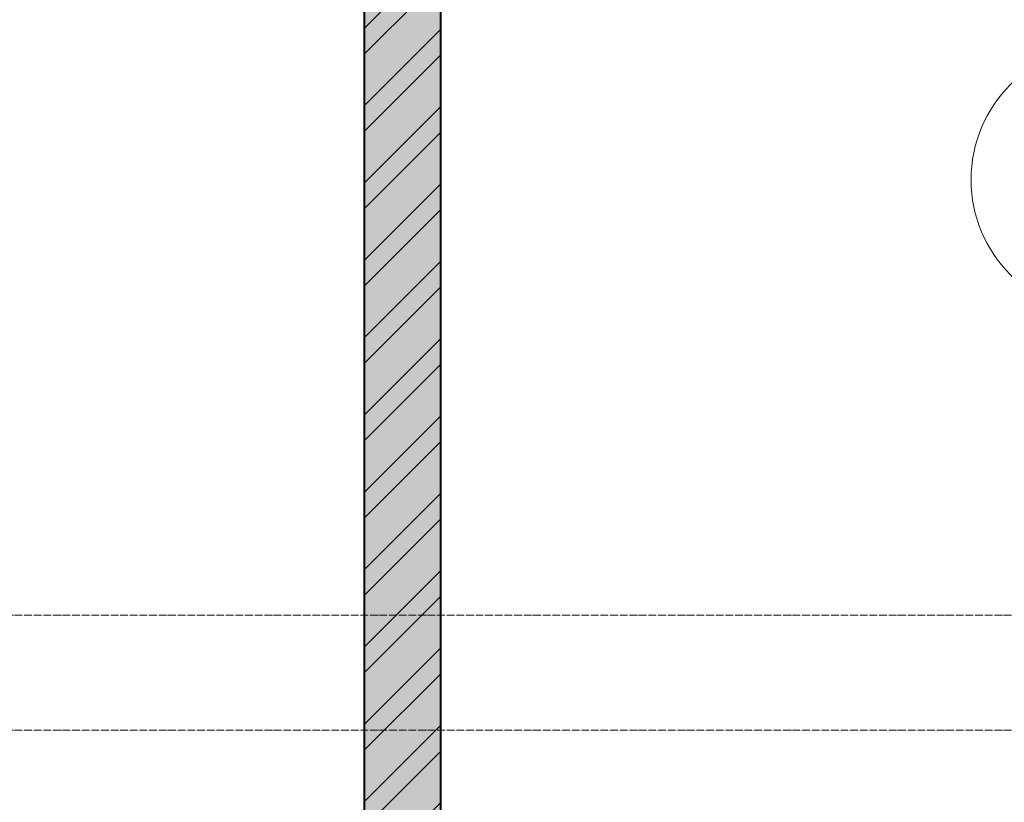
# Model space of a CAD drawing. Header units: millimetres. Extents: x 5617 to 109543, y 7718 to 202726.
# Tile 56 of 84: x 48413 to 50986, y 29511 to 31556. Entities that reach past the tile are written whole.
import ezdxf

# ---------------------------------------------------------------- set-up
doc = ezdxf.new("R2010")
doc.units = ezdxf.units.MM
doc.linetypes.add('ADSK_Линия сетки', pattern=[25, 20, -2.5, 0, -2.5])
for name, color, linetype, lineweight in [('Марки помещений', 7, 'Continuous', 20), ('Оси', 7, 'Continuous', 9), ('Стены разрез', 7, 'Continuous', 40)]:
    doc.layers.add(name, color=color, linetype=linetype, lineweight=lineweight)

# ---------------------------------------------------------------- blocks, each defined once
blk = doc.blocks.new('135_SLK_K4_AR_rvt-1-МКСС_К4_L16_54_900_')
at = {"layer": 'Стены разрез', "lineweight": 9, "true_color": 0xaaaaaa}
h = blk.add_hatch(dxfattribs=at)
h.set_pattern_fill('FP_1', color=253, style=0, pattern_type=2)
h.set_pattern_definition([(50, (0, 0), (218.62117, -19.1268), [22.86, -251.46]), (355, (0, 0), (-42.29187, 229.2684), [18.288, -201.168]), (100.451, (18.22, -1.6), (176.33107, 210.13963), [19.428, -213.708]), (46.184, (0, 60.96), (325.29495, -50.45164), [34.29, -377.19]), (96.636, (27.1, 56.76), (284.883, 296.91266), [29.142, -320.562]), (351.184, (0, 60.96), (284.8858, 296.9107), [27.432, -301.752]), (21, (30.48, 45.72), (181.93753, -122.71832), [22.86, -251.46]), (326, (30.48, 45.72), (74.16223, 221.0262), [18.288, -201.168]), (71.451, (45.64, 35.5), (256.10035, 98.30526), [19.428, -213.708]), (37.5, (0, 0), (3.70639, 101.465895), [3.353, -195.377, 3.353, -200.863, -201.93]), (37.5, (0, 0), (3.70639, 101.465895), [-402.946, 3.353, -198.577]), (7.5, (0, 0), (80.18358, 120.21653), [3.353, -113.081, 3.353, -190.805, -76.962]), (7.5, (0, 0), (80.18358, 120.21653), [-310.591, 3.353, -73.609]), (327.5, (-67.97, 0), (162.708646, -6.87497), [3.353, -72.847, 3.353, -234.391, -315.468]), (327.5, (-67.97, 0), (162.708646, -6.87497), [-313.944, 3.353, -312.115]), (317.5, (-98.45, 0), (177.75468, 30.51183), [3.353, -95.707, 3.353, -154.534, -224.028]), (317.5, (-98.45, 0), (177.75468, 30.51183), [-256.946, 3.353, -220.675])])
h.paths.add_polyline_path([(120450, 26420), (120650, 26420), (120650, 32900), (120450, 32900), (120450, 26543.6)])
h = blk.add_hatch(dxfattribs=at)
h.set_pattern_fill('FP_2', color=253, style=0, pattern_type=2)
h.set_pattern_definition([(45, (0, 0), (-101.02788, 101.02788), []), (45, (67.35, 0), (-101.02788, 101.02788), [])])
h.paths.add_polyline_path([(120450, 26420), (120650, 26420), (120650, 32900), (120450, 32900), (120450, 26543.6)])
at = {"layer": 'Стены разрез', "color": 253, "true_color": 0xaaaaaa}
for p, q in [((120450, 32900), (120450, 26420)), ((120650, 26420), (120650, 32900))]:
    blk.add_line(p, q, dxfattribs=at)
blk = doc.blocks.new('050_Марка_Помещение - Номер-620969-МКСС_К4_L16_54_900_')
at = {"layer": 'Марки помещений'}
blk.add_circle((0, 0), 3.5, dxfattribs=at)

msp = doc.modelspace()

# ---------------------------------------------------------------- linework, layer by layer
at = {"layer": 'Оси', "linetype": 'ADSK_Линия сетки'}
for p, q in [((65663.9, 30000), (26251.8, 30000)), ((65663.9, 29700), (24981.8, 29700))]:
    msp.add_line(p, q, dxfattribs=at)

# ---------------------------------------------------------------- block references
at = {"lineweight": 5}
msp.add_blockref('135_SLK_K4_AR_rvt-1-МКСС_К4_L16_54_900_', (-71136.1, 0), dxfattribs=at)
at = {"layer": 'Марки помещений', "xscale": 99.99999999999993, "yscale": 99.99999999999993, "zscale": 99.99999999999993}
msp.add_blockref('050_Марка_Помещение - Номер-620969-МКСС_К4_L16_54_900_', (51249.5, 31137.5), dxfattribs=at)

doc.saveas('drawing.dxf')
